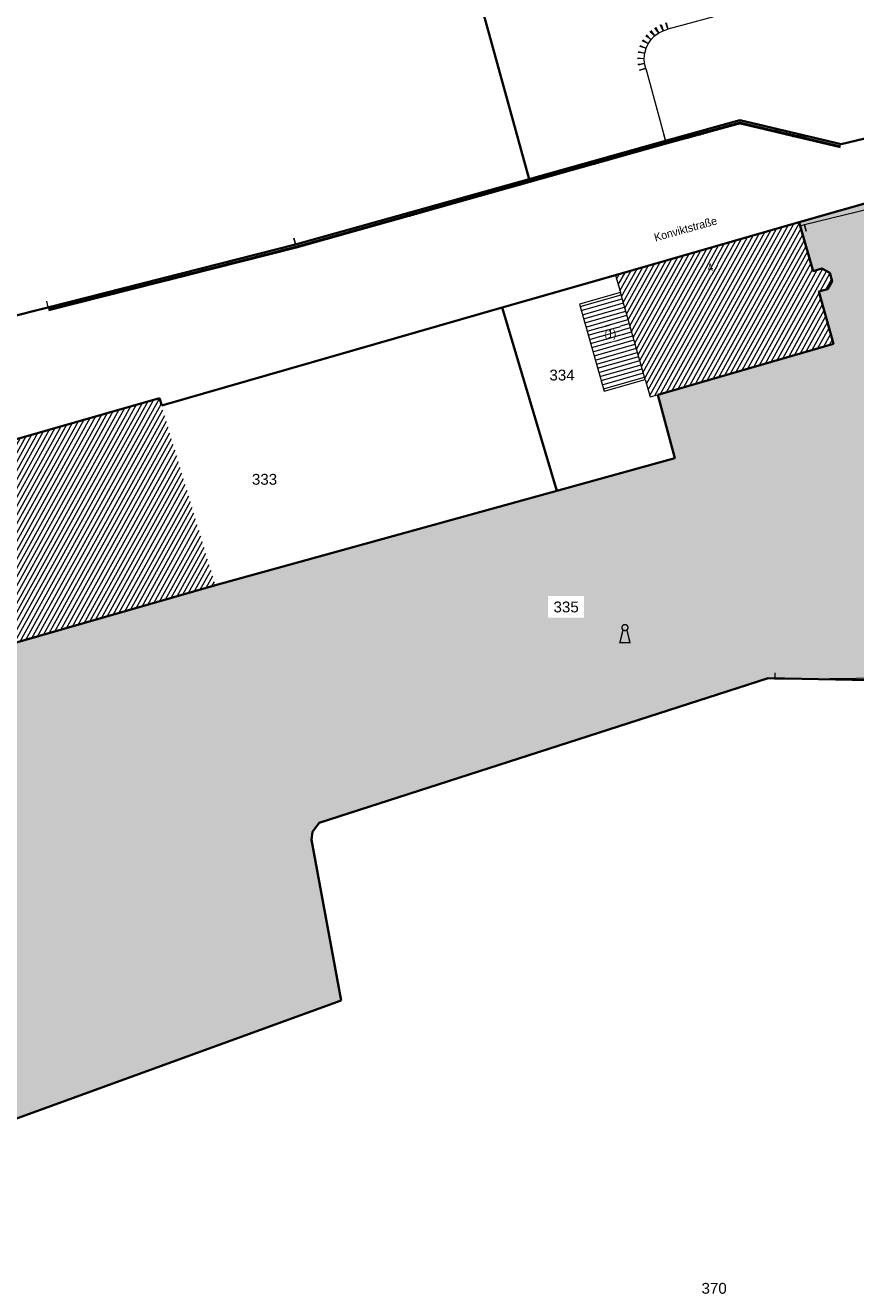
# Model space of a CAD drawing. Header units: metres. Extents: x 32365810 to 32367010, y 5620411 to 5622366.
# Tile 170 of 198: x 32366367 to 32366440, y 5621969 to 5622080. Entities that reach past the tile are written whole.
import ezdxf

# ---------------------------------------------------------------- set-up
doc = ezdxf.new("R2010")
doc.units = ezdxf.units.M
for name, pattern in [('1600.1047', [0]), ('1600.1330', [0]), ('1600.2013', [0, 0]), ('1600.2028', [0]), ('1600.2505', [0]), ('1600.25101', [0]), ('1600.25102', [0])]:
    doc.linetypes.add(name, pattern=pattern)
doc.layers.get('0').update_dxf_attribs({"color": 1, "linetype": 'CONTINUOUS'})
for name, color, linetype in [('Ebene 32', 7, 'CONTINUOUS'), ('Flurstücke_Grenzpunkte', 11, 'CONTINUOUS'), ('Gebäude', 31, 'CONTINUOUS'), ('Lagebezeichnungen', 12, 'CONTINUOUS'), ('Siedlungsflächen - Bauwerke u. Einrichtungen', 51, 'CONTINUOUS')]:
    doc.layers.add(name, color=color, linetype=linetype)
doc.styles.add('Flurstücksnummer - K 10 700', font='Arial.ttf')
doc.styles.add('Hausnummern NRW', font='Arial.ttf', dxfattribs={"width": 0.85})
doc.styles.add('Straßename', font='Arial.ttf', dxfattribs={"width": 0.95})

# ---------------------------------------------------------------- blocks, each defined once
blk = doc.blocks.new('Denkmal. Denkstein. Standbild', base_point=(0, -0.463922))
at = {"color": 7, "const_width": 0.07216}
blk.add_lwpolyline([(-0.100413, 0.191548), (-0.257734, -0.46392), (0.257734, -0.46392), (0.100413, 0.191548)], dxfattribs=at)
blk.add_lwpolyline([(0, 0.46392, -0.577350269), (0.133922, 0.23196, -0.577350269), (-0.133922, 0.23196, -0.577350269)], format="xyb", close=True, dxfattribs=at)
blk = doc.blocks.new('Flurgrenze_ Begleitsignatur')
at = {"color": 0, "lineweight": -2}
for p, q in [((-0.29, 0), (-0.12, 0)), ((0.12, 0), (0.29, 0))]:
    blk.add_line(p, q, dxfattribs=at)
for p in [(-0.06, 0), (0, 0), (0.06, 0)]:
    blk.add_point(p, dxfattribs=at)
blk = doc.blocks.new('O239')
at = {"layer": 'Flurstücke_Grenzpunkte', "color": 251, "linetype": '1600.2013', "lineweight": 50, "true_color": 0x566563}
blk.add_line((32366422.937014, 5622069.453152), (32366429.452014, 5622071.256152), dxfattribs=at)
at = {"layer": 'Flurstücke_Grenzpunkte', "color": 251, "lineweight": 50, "true_color": 0x566563, "xscale": 5, "yscale": 5, "zscale": 5, "rotation": 15.469212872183}
blk.add_blockref('Flurgrenze_ Begleitsignatur', (32366426.194514, 5622070.354652), dxfattribs=at)
blk = doc.blocks.new('O259')
at = {"layer": 'Flurstücke_Grenzpunkte', "color": 251, "linetype": '1600.2013', "lineweight": 50, "true_color": 0x566563}
blk.add_line((32366410.97372, 5622066.100348), (32366422.93772, 5622069.453348), dxfattribs=at)
at = {"layer": 'Flurstücke_Grenzpunkte', "color": 251, "lineweight": 50, "true_color": 0x566563, "xscale": 5, "yscale": 5, "zscale": 5, "rotation": 15.655923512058}
blk.add_blockref('Flurgrenze_ Begleitsignatur', (32366416.95572, 5622067.776848), dxfattribs=at)
blk = doc.blocks.new('O263')
at = {"layer": 'Flurstücke_Grenzpunkte', "color": 251, "linetype": '1600.2013', "lineweight": 50, "true_color": 0x566563}
blk.add_line((32366429.340124, 5622071.254063), (32366438.211125, 5622069.152063), dxfattribs=at)
at = {"layer": 'Flurstücke_Grenzpunkte', "color": 251, "lineweight": 50, "true_color": 0x566563, "xscale": 5, "yscale": 5, "zscale": 5, "rotation": 346.6695144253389}
blk.add_blockref('Flurgrenze_ Begleitsignatur', (32366433.775624, 5622070.203063), dxfattribs=at)
blk = doc.blocks.new('O269')
at = {"layer": 'Flurstücke_Grenzpunkte', "color": 251, "linetype": '1600.2013', "lineweight": 50, "true_color": 0x566563}
blk.add_line((32366368.762368, 5622054.842919), (32366390.477368, 5622060.355919), dxfattribs=at)
at = {"layer": 'Flurstücke_Grenzpunkte', "color": 251, "lineweight": 50, "true_color": 0x566563, "xscale": 5, "yscale": 5, "zscale": 5, "rotation": 14.24527207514}
blk.add_blockref('Flurgrenze_ Begleitsignatur', (32366379.619868, 5622057.599419), dxfattribs=at)
blk = doc.blocks.new('O391')
at = {"layer": 'Flurstücke_Grenzpunkte', "color": 251, "linetype": '1600.2013', "lineweight": 50, "true_color": 0x566563}
blk.add_line((32366390.482723, 5622060.357349), (32366410.973723, 5622066.100349), dxfattribs=at)
at = {"layer": 'Flurstücke_Grenzpunkte', "color": 251, "lineweight": 50, "true_color": 0x566563, "xscale": 5, "yscale": 5, "zscale": 5, "rotation": 15.656558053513}
blk.add_blockref('Flurgrenze_ Begleitsignatur', (32366400.728223, 5622063.228849), dxfattribs=at)
blk = doc.blocks.new('O779')
at = {"layer": 'Flurstücke_Grenzpunkte', "color": 7, "linetype": '1600.2028', "lineweight": 35}
for p, q in [((32366408.553, 5622055.054), (32366378.678, 5622046.476)), ((32366413.337, 5622038.992), (32366408.553, 5622055.054)), ((32366378.485, 5622047.119), (32366329.844, 5622033.179)), ((32366378.678, 5622046.476), (32366378.485, 5622047.119)), ((32366383.401, 5622030.701), (32366413.337, 5622038.992)), ((32366334.064, 5622016.538), (32366383.401, 5622030.701))]:
    blk.add_line(p, q, dxfattribs=at)
at = {"layer": 'Flurstücke_Grenzpunkte', "color": 7, "lineweight": 18, "insert": (32366387.7, 5622039.502), "char_height": 0.95, "attachment_point": 8, "line_spacing_factor": 0.69, "style": 'Flurstücksnummer - K 10 700', "bg_fill": 2}
blk.add_mtext('333', dxfattribs=at)
blk = doc.blocks.new('O913')
at = {"layer": 'Flurstücke_Grenzpunkte', "color": 7, "linetype": '1600.2028', "lineweight": 35}
for p, q in [((32366453.831, 5622068.058), (32366434.596, 5622062.532)), ((32366434.596, 5622062.532), (32366434.623, 5622062.436)), ((32366434.623, 5622062.436), (32366434.683, 5622062.224)), ((32366434.683, 5622062.224), (32366435.807, 5622058.254)), ((32366435.807, 5622058.254), (32366436.566, 5622058.47)), ((32366436.566, 5622058.47), (32366437.267, 5622058.087)), ((32366437.267, 5622058.087), (32366437.473, 5622057.357)), ((32366437.078, 5622056.663), (32366436.319, 5622056.448)), ((32366436.319, 5622056.448), (32366437.612, 5622051.883)), ((32366437.473, 5622057.357), (32366437.078, 5622056.663)), ((32366437.612, 5622051.883), (32366422.184, 5622047.403)), ((32366422.184, 5622047.403), (32366423.684, 5622041.857)), ((32366423.684, 5622041.857), (32366413.337, 5622038.992)), ((32366383.401, 5622030.701), (32366413.337, 5622038.992)), ((32366334.064, 5622016.538), (32366383.401, 5622030.701)), ((32366392.497, 5622009.873), (32366431.865, 5622022.55)), ((32366431.865, 5622022.55), (32366504.455, 5622021.105)), ((32366391.916, 5622009.092), (32366392.497, 5622009.873)), ((32366391.814, 5622008.373), (32366391.916, 5622009.092)), ((32366394.413, 5621994.29), (32366391.814, 5622008.373)), ((32366347.447, 5621977.223), (32366394.413, 5621994.29))]:
    blk.add_line(p, q, dxfattribs=at)
at = {"layer": 'Flurstücke_Grenzpunkte', "color": 7, "lineweight": 18, "insert": (32366414.15, 5622028.311), "char_height": 0.95, "attachment_point": 8, "line_spacing_factor": 0.69, "style": 'Flurstücksnummer - K 10 700', "bg_fill": 2}
blk.add_mtext('335', dxfattribs=at)
blk = doc.blocks.new('O1087')
at = {"layer": 'Flurstücke_Grenzpunkte', "color": 7, "linetype": '1600.2028', "lineweight": 35}
for p, q in [((32366434.596, 5622062.532), (32366418.475, 5622057.903)), ((32366434.596, 5622062.532), (32366434.623, 5622062.436)), ((32366434.623, 5622062.436), (32366434.683, 5622062.224)), ((32366434.683, 5622062.224), (32366435.807, 5622058.254)), ((32366418.475, 5622057.903), (32366408.553, 5622055.054)), ((32366435.807, 5622058.254), (32366436.566, 5622058.47)), ((32366436.566, 5622058.47), (32366437.267, 5622058.087)), ((32366437.267, 5622058.087), (32366437.473, 5622057.357)), ((32366437.078, 5622056.663), (32366436.319, 5622056.448)), ((32366436.319, 5622056.448), (32366437.612, 5622051.883)), ((32366437.473, 5622057.357), (32366437.078, 5622056.663)), ((32366413.337, 5622038.992), (32366408.553, 5622055.054)), ((32366437.612, 5622051.883), (32366422.184, 5622047.403)), ((32366422.184, 5622047.403), (32366423.684, 5622041.857)), ((32366423.684, 5622041.857), (32366413.337, 5622038.992))]:
    blk.add_line(p, q, dxfattribs=at)
at = {"layer": 'Flurstücke_Grenzpunkte', "color": 7, "lineweight": 18, "insert": (32366413.791, 5622048.643), "char_height": 0.95, "attachment_point": 8, "line_spacing_factor": 0.69, "style": 'Flurstücksnummer - K 10 700', "bg_fill": 2}
blk.add_mtext('334', dxfattribs=at)
blk = doc.blocks.new('O1523')
at = {"layer": 'Flurstücke_Grenzpunkte', "color": 7, "linetype": '1600.2028', "lineweight": 35}
for p, q in [((32366410.913, 5622066.317), (32366402.706, 5622095.941)), ((32366390.422, 5622060.574), (32366410.913, 5622066.317)), ((32366368.707, 5622055.061), (32366390.422, 5622060.574)), ((32366364.99, 5622054.117), (32366368.707, 5622055.061))]:
    blk.add_line(p, q, dxfattribs=at)
blk = doc.blocks.new('O1733')
at = {"layer": 'Flurstücke_Grenzpunkte', "color": 7, "linetype": '1600.2028', "lineweight": 35}
for p, q in [((32366392.497, 5622009.873), (32366431.865, 5622022.55)), ((32366431.865, 5622022.55), (32366504.455, 5622021.105)), ((32366391.916, 5622009.092), (32366392.497, 5622009.873)), ((32366391.814, 5622008.373), (32366391.916, 5622009.092)), ((32366394.413, 5621994.29), (32366391.814, 5622008.373)), ((32366347.447, 5621977.223), (32366394.413, 5621994.29))]:
    blk.add_line(p, q, dxfattribs=at)
at = {"layer": 'Flurstücke_Grenzpunkte', "color": 7, "lineweight": 18, "insert": (32366427.131, 5621968.574), "char_height": 0.95, "attachment_point": 8, "line_spacing_factor": 0.69, "style": 'Flurstücksnummer - K 10 700', "bg_fill": 2}
blk.add_mtext('370', dxfattribs=at)
blk = doc.blocks.new('O1884')
at = {"layer": 'Flurstücke_Grenzpunkte', "color": 7, "linetype": '1600.2028', "lineweight": 35}
for p, q in [((32366410.913, 5622066.317), (32366402.706, 5622095.941)), ((32366438.263, 5622069.371), (32366475.375, 5622078.367)), ((32366422.877, 5622069.67), (32366429.392, 5622071.473)), ((32366429.392, 5622071.473), (32366438.263, 5622069.371)), ((32366410.913, 5622066.317), (32366422.877, 5622069.67))]:
    blk.add_line(p, q, dxfattribs=at)
blk = doc.blocks.new('O1992')
at = {"layer": 'Flurstücke_Grenzpunkte', "color": 7, "linetype": '1600.2028', "lineweight": 35}
for p, q in [((32366438.263, 5622069.371), (32366475.375, 5622078.367)), ((32366422.877, 5622069.67), (32366429.392, 5622071.473)), ((32366429.392, 5622071.473), (32366438.263, 5622069.371)), ((32366410.913, 5622066.317), (32366422.877, 5622069.67)), ((32366453.831, 5622068.058), (32366434.596, 5622062.532)), ((32366390.422, 5622060.574), (32366410.913, 5622066.317)), ((32366434.596, 5622062.532), (32366418.475, 5622057.903)), ((32366368.707, 5622055.061), (32366390.422, 5622060.574)), ((32366418.475, 5622057.903), (32366408.553, 5622055.054)), ((32366364.99, 5622054.117), (32366368.707, 5622055.061)), ((32366408.553, 5622055.054), (32366378.678, 5622046.476)), ((32366378.485, 5622047.119), (32366329.844, 5622033.179)), ((32366378.678, 5622046.476), (32366378.485, 5622047.119))]:
    blk.add_line(p, q, dxfattribs=at)
blk = doc.blocks.new('Senkrechter Strich')
at = {"color": 0, "lineweight": -2}
blk.add_line((0, 0.5), (0, -0.5), dxfattribs=at)
blk = doc.blocks.new('O3471')
at = {"layer": 'Siedlungsflächen - Bauwerke u. Einrichtungen', "color": 7, "linetype": '1600.25102', "lineweight": 18}
for p, q in [((32366421.353002, 5622078.185001), (32366421.604002, 5622078.546001)), ((32366421.604002, 5622078.546001), (32366421.911002, 5622078.862001)), ((32366421.911002, 5622078.862001), (32366422.266002, 5622079.122001)), ((32366422.266002, 5622079.122001), (32366422.659002, 5622079.320001)), ((32366422.659002, 5622079.320001), (32366423.079002, 5622079.450001)), ((32366421.040002, 5622077.341001), (32366421.161002, 5622077.777001)), ((32366421.161002, 5622077.777001), (32366421.353002, 5622078.185001)), ((32366420.995002, 5622076.892001), (32366421.040002, 5622077.341001)), ((32366421.027002, 5622076.442001), (32366420.995002, 5622076.892001)), ((32366421.134002, 5622076.003001), (32366421.027002, 5622076.442001))]:
    blk.add_line(p, q, dxfattribs=at)
at = {"layer": 'Siedlungsflächen - Bauwerke u. Einrichtungen', "color": 7, "lineweight": 18, "xscale": 0.55, "yscale": 0.55, "zscale": 0.55}
for p, rotation in [((32366422.524021, 5622079.587919), 206.73973019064), ((32366422.570297, 5622079.606587), 17.198544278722), ((32366422.990297, 5622079.736587), 197.198544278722), ((32366421.357689, 5622078.71726), 235.189458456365), ((32366421.388828, 5622078.755046), 45.82765385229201), ((32366421.695828, 5622079.071046), 225.827653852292), ((32366421.733741, 5622079.104031), 36.21883835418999), ((32366422.088741, 5622079.364031), 216.21883835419), ((32366422.13102, 5622079.389919), 26.73973019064), ((32366420.750928, 5622077.421226), 74.489444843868), ((32366420.871928, 5622077.857226), 254.489444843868), ((32366420.889556, 5622077.90474), 64.798877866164), ((32366421.081556, 5622078.31274), 244.798877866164), ((32366421.106689, 5622078.35626), 55.189458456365), ((32366420.695758, 5622076.870721), 274.0675216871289), ((32366420.696497, 5622076.921918), 84.276771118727), ((32366420.727758, 5622076.420721), 94.067521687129), ((32366420.741497, 5622077.370918), 264.276771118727), ((32366420.735535, 5622076.37096), 283.697953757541), ((32366420.842535, 5622075.93196), 103.697953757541)]:
    blk.add_blockref('Senkrechter Strich', p, dxfattribs=dict(at, rotation=rotation))
blk = doc.blocks.new('O3490')
at = {"layer": 'Siedlungsflächen - Bauwerke u. Einrichtungen', "color": 7, "linetype": '1600.25101', "lineweight": 18}
for p, q in [((32366421.134002, 5622076.003001), (32366422.877002, 5622069.670001)), ((32366422.877002, 5622069.670001), (32366410.913002, 5622066.317001)), ((32366410.913002, 5622066.317001), (32366390.422002, 5622060.574001)), ((32366390.422002, 5622060.574001), (32366368.707001, 5622055.061001))]:
    blk.add_line(p, q, dxfattribs=at)
at = {"layer": 'Siedlungsflächen - Bauwerke u. Einrichtungen', "color": 7, "lineweight": 18, "xscale": 0.55, "yscale": 0.55, "zscale": 0.55}
for p, rotation in [((32366420.844757, 5622075.923393), 285.388235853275), ((32366422.587757, 5622069.590393), 105.388235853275), ((32366422.796044, 5622069.958871), 195.655923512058), ((32366410.832041, 5622066.60587), 195.656558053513), ((32366410.832044, 5622066.605871), 15.655923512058), ((32366390.341041, 5622060.86287), 15.656558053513), ((32366390.34818, 5622060.864776), 194.24527207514), ((32366368.633179, 5622055.351776), 14.24527207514)]:
    blk.add_blockref('Senkrechter Strich', p, dxfattribs=dict(at, rotation=rotation))
blk = doc.blocks.new('O3532')
at = {"layer": 'Siedlungsflächen - Bauwerke u. Einrichtungen', "color": 7, "linetype": '1600.25101', "lineweight": 18}
blk.add_line((32366457.813002, 5622022.753001), (32366432.466002, 5622022.453001), dxfattribs=at)
at = {"layer": 'Siedlungsflächen - Bauwerke u. Einrichtungen', "color": 7, "lineweight": 18, "xscale": 0.55, "yscale": 0.55, "zscale": 0.55}
for p, rotation in [((32366457.809452, 5622023.05298), 180.678105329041), ((32366432.462452, 5622022.75298), 0.678105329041)]:
    blk.add_blockref('Senkrechter Strich', p, dxfattribs=dict(at, rotation=rotation))
blk = doc.blocks.new('O3542')
at = {"layer": 'Siedlungsflächen - Bauwerke u. Einrichtungen', "color": 7, "linetype": '1600.25101', "lineweight": 18}
for p, q in [((32366435.064002, 5622062.318001), (32366442.751002, 5622064.207001)), ((32366442.751002, 5622064.207001), (32366466.758003, 5622064.678001)), ((32366466.758003, 5622064.678001), (32366466.530002, 5622060.091001)), ((32366434.683002, 5622062.224001), (32366435.064002, 5622062.318001)), ((32366466.530002, 5622060.091001), (32366473.054003, 5622059.314001))]:
    blk.add_line(p, q, dxfattribs=at)
at = {"layer": 'Siedlungsflächen - Bauwerke u. Einrichtungen', "color": 7, "lineweight": 18, "xscale": 0.55, "yscale": 0.55, "zscale": 0.55}
for p, rotation in [((32366442.756887, 5622063.907059), 1.123957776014), ((32366442.822594, 5622063.915668), 193.806268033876), ((32366466.458372, 5622064.692894), 267.154415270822), ((32366466.763887, 5622064.378059), 181.123957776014), ((32366434.754863, 5622061.932735), 13.859188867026), ((32366435.135594, 5622062.026668), 13.806268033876), ((32366435.135863, 5622062.026735), 193.859188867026), ((32366466.230372, 5622060.105894), 87.154415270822), ((32366466.494524, 5622059.793106), 353.208139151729), ((32366473.018524, 5622059.016106), 173.208139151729)]:
    blk.add_blockref('Senkrechter Strich', p, dxfattribs=dict(at, rotation=rotation))
blk = doc.blocks.new('O3544')
at = {"layer": 'Siedlungsflächen - Bauwerke u. Einrichtungen', "color": 7, "linetype": '1600.25101', "lineweight": 18}
blk.add_line((32366428.700002, 5622080.991001), (32366423.079002, 5622079.450001), dxfattribs=at)
at = {"layer": 'Siedlungsflächen - Bauwerke u. Einrichtungen', "color": 7, "lineweight": 18, "xscale": 0.55, "yscale": 0.55, "zscale": 0.55}
for p, rotation in [((32366428.620684, 5622081.280325), 195.330990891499), ((32366422.999684, 5622079.739325), 15.330990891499)]:
    blk.add_blockref('Senkrechter Strich', p, dxfattribs=dict(at, rotation=rotation))
blk = doc.blocks.new('O3526')
at = {"layer": 'Siedlungsflächen - Bauwerke u. Einrichtungen', "color": 253, "linetype": '1600.1330', "lineweight": 18, "true_color": 0x999999}
for p, q in [((32366453.831, 5622068.058), (32366434.596, 5622062.532)), ((32366434.596, 5622062.532), (32366434.623, 5622062.436)), ((32366434.623, 5622062.436), (32366434.683, 5622062.224)), ((32366434.683, 5622062.224), (32366435.807, 5622058.254)), ((32366435.807, 5622058.254), (32366436.566, 5622058.47)), ((32366436.566, 5622058.47), (32366437.267, 5622058.087)), ((32366437.267, 5622058.087), (32366437.473, 5622057.357)), ((32366437.078, 5622056.663), (32366436.319, 5622056.448)), ((32366436.319, 5622056.448), (32366437.612, 5622051.883)), ((32366437.473, 5622057.357), (32366437.078, 5622056.663)), ((32366437.612, 5622051.883), (32366422.184, 5622047.403)), ((32366422.184, 5622047.403), (32366423.684, 5622041.857)), ((32366423.684, 5622041.857), (32366413.337, 5622038.992)), ((32366413.337, 5622038.992), (32366383.401, 5622030.701)), ((32366383.401, 5622030.701), (32366334.064, 5622016.538)), ((32366392.497, 5622009.873), (32366431.865, 5622022.55)), ((32366431.865, 5622022.55), (32366504.455, 5622021.105)), ((32366391.916, 5622009.092), (32366392.497, 5622009.873)), ((32366391.814, 5622008.373), (32366391.916, 5622009.092)), ((32366394.413, 5621994.29), (32366391.814, 5622008.373)), ((32366347.447, 5621977.223), (32366394.413, 5621994.29))]:
    blk.add_line(p, q, dxfattribs=at)
blk = doc.blocks.new('O2207')
at = {"layer": 'Gebäude', "color": 7, "linetype": '1600.2505', "lineweight": 18}
for p, q in [((32366418.911, 5622056.377), (32366415.31, 5622055.353)), ((32366421.094, 5622048.748), (32366418.911, 5622056.377)), ((32366415.31, 5622055.353), (32366417.478, 5622047.72)), ((32366417.478, 5622047.72), (32366421.094, 5622048.748))]:
    blk.add_line(p, q, dxfattribs=at)
at = {"layer": 'Ebene 32', "color": 7, "lineweight": 18, "insert": (32366418.032, 5622052.191), "char_height": 0.7, "attachment_point": 8, "line_spacing_factor": 0.69, "style": 'Hausnummern NRW', "bg_fill": 2}
blk.add_mtext('(1)', dxfattribs=at)
blk = doc.blocks.new('O2473')
at = {"layer": 'Gebäude', "color": 7, "linetype": '1600.2505', "lineweight": 18}
for p, q in [((32366434.596, 5622062.532), (32366418.475, 5622057.903)), ((32366434.623, 5622062.436), (32366434.596, 5622062.532)), ((32366434.683, 5622062.224), (32366434.623, 5622062.436)), ((32366435.807, 5622058.254), (32366434.683, 5622062.224)), ((32366418.475, 5622057.903), (32366418.911, 5622056.377)), ((32366436.566, 5622058.47), (32366435.807, 5622058.254)), ((32366437.267, 5622058.087), (32366436.566, 5622058.47)), ((32366437.473, 5622057.357), (32366437.267, 5622058.087)), ((32366421.094, 5622048.748), (32366418.911, 5622056.377)), ((32366436.319, 5622056.448), (32366437.078, 5622056.663)), ((32366437.612, 5622051.883), (32366436.319, 5622056.448)), ((32366437.078, 5622056.663), (32366437.473, 5622057.357)), ((32366422.184, 5622047.403), (32366437.612, 5622051.883)), ((32366421.094, 5622048.748), (32366421.533, 5622047.213)), ((32366421.533, 5622047.213), (32366422.184, 5622047.403))]:
    blk.add_line(p, q, dxfattribs=at)
at = {"layer": 'Lagebezeichnungen', "color": 7, "lineweight": 18, "insert": (32366426.882, 5622058.235), "char_height": 0.7, "attachment_point": 8, "rotation": 16.02418, "line_spacing_factor": 0.69, "style": 'Hausnummern NRW', "bg_fill": 2}
blk.add_mtext('4', dxfattribs=at)
blk = doc.blocks.new('*X1099')
at = {"color": 253, "linetype": '1600.1047', "lineweight": 18, "true_color": 0xb2b2b2}
for p, q in [((32366415.370297, 5622055.140718), (32366418.970013, 5622056.170773)), ((32366415.472755, 5622054.779986), (32366419.073177, 5622055.810243)), ((32366415.575214, 5622054.419254), (32366419.176341, 5622055.449712)), ((32366415.677673, 5622054.058521), (32366419.279505, 5622055.089182)), ((32366415.780131, 5622053.697789), (32366419.382669, 5622054.728652)), ((32366415.88259, 5622053.337057), (32366419.485833, 5622054.368121)), ((32366415.985049, 5622052.976325), (32366419.588997, 5622054.007591)), ((32366416.087508, 5622052.615593), (32366419.692161, 5622053.64706)), ((32366416.189966, 5622052.25486), (32366419.795325, 5622053.28653)), ((32366416.292425, 5622051.894128), (32366419.898489, 5622052.925999)), ((32366416.394884, 5622051.533396), (32366420.001653, 5622052.565469)), ((32366416.497343, 5622051.172664), (32366420.104817, 5622052.204939)), ((32366416.599801, 5622050.811931), (32366420.207981, 5622051.844408)), ((32366416.70226, 5622050.451199), (32366420.311145, 5622051.483878)), ((32366416.804719, 5622050.090467), (32366420.414309, 5622051.123347)), ((32366416.907178, 5622049.729735), (32366420.517473, 5622050.762817)), ((32366417.009636, 5622049.369002), (32366420.620637, 5622050.402286)), ((32366417.112095, 5622049.00827), (32366420.723801, 5622050.041756)), ((32366417.214554, 5622048.647538), (32366420.826965, 5622049.681225)), ((32366417.317012, 5622048.286806), (32366420.930128, 5622049.320695)), ((32366417.419471, 5622047.926073), (32366421.033292, 5622048.960165))]:
    blk.add_line(p, q, dxfattribs=at)
blk = doc.blocks.new('*X1176')
at = {"color": 253, "linetype": '1600.1047', "lineweight": 18, "true_color": 0xb2b2b2}
for p, q in [((32366424.989516, 5622048.217669), (32366432.599749, 5622061.958795)), ((32366425.500338, 5622048.366002), (32366433.109481, 5622062.10516)), ((32366426.011159, 5622048.514335), (32366433.619212, 5622062.251524)), ((32366426.521981, 5622048.662668), (32366434.128944, 5622062.397889)), ((32366427.032803, 5622048.811001), (32366434.608089, 5622062.489027)), ((32366427.543624, 5622048.959334), (32366434.753019, 5622061.976701)), ((32366421.352766, 5622047.843211), (32366428.521896, 5622060.787876)), ((32366421.498746, 5622047.332781), (32366429.031628, 5622060.934241)), ((32366421.924333, 5622047.327214), (32366429.541359, 5622061.080606)), ((32366422.435408, 5622047.476004), (32366430.051091, 5622061.22697)), ((32366422.94623, 5622047.624337), (32366430.560823, 5622061.373335)), ((32366423.457051, 5622047.77267), (32366431.070554, 5622061.5197)), ((32366423.967873, 5622047.921003), (32366431.580286, 5622061.666065)), ((32366424.478695, 5622048.069336), (32366432.090017, 5622061.81243)), ((32366428.054446, 5622049.107667), (32366434.898029, 5622061.464521)), ((32366428.565267, 5622049.256), (32366435.043039, 5622060.95234)), ((32366420.330642, 5622051.415739), (32366424.953775, 5622059.763322)), ((32366420.476673, 5622050.905401), (32366425.463507, 5622059.909687)), ((32366420.622703, 5622050.395063), (32366425.973238, 5622060.056052)), ((32366420.768734, 5622049.884726), (32366426.48297, 5622060.202417)), ((32366420.914765, 5622049.374388), (32366426.992701, 5622060.348781)), ((32366421.060795, 5622048.86405), (32366427.502433, 5622060.495146)), ((32366421.206786, 5622048.353641), (32366428.012165, 5622060.641511)), ((32366429.076089, 5622049.404333), (32366435.188049, 5622060.44016)), ((32366429.58691, 5622049.552666), (32366435.33306, 5622059.92798)), ((32366419.162397, 5622055.498442), (32366420.875922, 5622058.592403)), ((32366419.308428, 5622054.988104), (32366421.385654, 5622058.738768)), ((32366419.454458, 5622054.477767), (32366421.895385, 5622058.885133)), ((32366419.600489, 5622053.967429), (32366422.405117, 5622059.031498)), ((32366419.74652, 5622053.457091), (32366422.914849, 5622059.177863)), ((32366419.89255, 5622052.946753), (32366423.42458, 5622059.324228)), ((32366420.038581, 5622052.436415), (32366423.934312, 5622059.470592)), ((32366420.184611, 5622051.926077), (32366424.444043, 5622059.616957)), ((32366430.097732, 5622049.700999), (32366435.47807, 5622059.415799)), ((32366430.608554, 5622049.849332), (32366435.62308, 5622058.903619)), ((32366418.578605, 5622057.54039), (32366418.836996, 5622058.006944)), ((32366418.724491, 5622057.029791), (32366419.346727, 5622058.153309)), ((32366418.870376, 5622056.519191), (32366419.856459, 5622058.299674)), ((32366419.016366, 5622056.00878), (32366420.366191, 5622058.446039)), ((32366431.119375, 5622049.997665), (32366435.76809, 5622058.391439)), ((32366431.630197, 5622050.145997), (32366436.179326, 5622058.359959)), ((32366432.141018, 5622050.29433), (32366436.645029, 5622058.426824)), ((32366432.65184, 5622050.442663), (32366436.974119, 5622058.247021)), ((32366436.42271, 5622056.477378), (32366437.282922, 5622058.030587)), ((32366436.931145, 5622056.621401), (32366437.427616, 5622057.517835)), ((32366433.162662, 5622050.590996), (32366436.348589, 5622056.343544)), ((32366433.673483, 5622050.739329), (32366436.493639, 5622055.831436)), ((32366434.184305, 5622050.887662), (32366436.63869, 5622055.319328)), ((32366434.695126, 5622051.035995), (32366436.78374, 5622054.807221)), ((32366435.205948, 5622051.184328), (32366436.928791, 5622054.295113)), ((32366435.71677, 5622051.332661), (32366437.073841, 5622053.783005)), ((32366436.227591, 5622051.480994), (32366437.218892, 5622053.270898)), ((32366436.738413, 5622051.629327), (32366437.363942, 5622052.75879)), ((32366437.249234, 5622051.77766), (32366437.508992, 5622052.246682))]:
    blk.add_line(p, q, dxfattribs=at)
blk = doc.blocks.new('*X1238')
at = {"color": 253, "linetype": '1600.1047', "lineweight": 18, "true_color": 0xb2b2b2}
for p, q in [((32366364.222141, 5622025.195392), (32366375.966186, 5622046.397134)), ((32366364.731883, 5622025.341722), (32366376.475767, 5622046.543175)), ((32366365.241624, 5622025.488052), (32366376.985349, 5622046.689216)), ((32366365.751366, 5622025.634381), (32366377.49493, 5622046.835257)), ((32366366.261108, 5622025.780711), (32366378.004512, 5622046.981297)), ((32366366.770849, 5622025.927041), (32366378.493603, 5622047.090345)), ((32366367.280591, 5622026.073371), (32366378.64426, 5622046.588414)), ((32366360.653949, 5622024.171084), (32366372.399115, 5622045.374849)), ((32366361.163691, 5622024.317414), (32366372.908696, 5622045.52089)), ((32366361.673433, 5622024.463743), (32366373.418278, 5622045.666931)), ((32366362.183174, 5622024.610073), (32366373.92786, 5622045.812972)), ((32366362.692916, 5622024.756403), (32366374.437441, 5622045.959012)), ((32366363.202658, 5622024.902733), (32366374.947023, 5622046.105053)), ((32366363.712399, 5622025.049062), (32366375.456604, 5622046.251094)), ((32366367.790333, 5622026.2197), (32366378.794726, 5622046.086136)), ((32366368.300074, 5622026.36603), (32366378.945137, 5622045.583759)), ((32366356.576016, 5622023.000446), (32366368.322462, 5622044.206523)), ((32366357.085758, 5622023.146776), (32366368.832044, 5622044.352564)), ((32366357.595499, 5622023.293105), (32366369.341625, 5622044.498605)), ((32366358.105241, 5622023.439435), (32366369.851207, 5622044.644646)), ((32366358.614983, 5622023.585765), (32366370.360789, 5622044.790686)), ((32366359.124724, 5622023.732095), (32366370.87037, 5622044.936727)), ((32366359.634466, 5622023.878424), (32366371.379952, 5622045.082768)), ((32366360.144208, 5622024.024754), (32366371.889533, 5622045.228809)), ((32366368.809816, 5622026.51236), (32366379.095547, 5622045.081382)), ((32366369.319558, 5622026.65869), (32366379.245958, 5622044.579005)), ((32366352.498083, 5622021.829808), (32366364.24581, 5622043.038198)), ((32366353.007824, 5622021.976137), (32366364.755391, 5622043.184238)), ((32366353.517566, 5622022.122467), (32366365.264973, 5622043.330279)), ((32366354.027308, 5622022.268797), (32366365.774554, 5622043.47632)), ((32366354.537049, 5622022.415127), (32366366.284136, 5622043.622361)), ((32366355.046791, 5622022.561456), (32366366.793718, 5622043.768401)), ((32366355.556533, 5622022.707786), (32366367.303299, 5622043.914442)), ((32366356.066274, 5622022.854116), (32366367.812881, 5622044.060483)), ((32366369.829299, 5622026.805019), (32366379.396369, 5622044.076627)), ((32366370.339041, 5622026.951349), (32366379.546779, 5622043.57425)), ((32366370.848783, 5622027.097679), (32366379.69719, 5622043.071873)), ((32366348.929891, 5622020.805499), (32366360.678739, 5622042.015913)), ((32366349.439633, 5622020.951829), (32366361.18832, 5622042.161953)), ((32366349.949374, 5622021.098159), (32366361.697902, 5622042.307994)), ((32366350.459116, 5622021.244489), (32366362.207483, 5622042.454035)), ((32366350.968858, 5622021.390818), (32366362.717065, 5622042.600075)), ((32366351.478599, 5622021.537148), (32366363.226647, 5622042.746116)), ((32366351.988341, 5622021.683478), (32366363.736228, 5622042.892157)), ((32366371.358524, 5622027.244009), (32366379.8476, 5622042.569496)), ((32366371.868266, 5622027.390339), (32366379.998011, 5622042.067118)), ((32366344.851957, 5622019.634861), (32366356.602086, 5622040.847587)), ((32366345.361699, 5622019.781191), (32366357.111668, 5622040.993627)), ((32366345.871441, 5622019.927521), (32366357.621249, 5622041.139668)), ((32366346.381183, 5622020.073851), (32366358.130831, 5622041.285709)), ((32366346.890924, 5622020.22018), (32366358.640412, 5622041.43175)), ((32366347.400666, 5622020.36651), (32366359.149994, 5622041.57779)), ((32366347.910408, 5622020.51284), (32366359.659576, 5622041.723831)), ((32366348.420149, 5622020.65917), (32366360.169157, 5622041.869872)), ((32366372.378008, 5622027.536668), (32366380.148422, 5622041.564741)), ((32366372.887749, 5622027.682998), (32366380.298832, 5622041.062364)), ((32366341.283766, 5622018.610553), (32366353.035015, 5622039.825302)), ((32366341.793507, 5622018.756883), (32366353.544597, 5622039.971342)), ((32366342.303249, 5622018.903213), (32366354.054178, 5622040.117383)), ((32366342.812991, 5622019.049542), (32366354.56376, 5622040.263424)), ((32366343.322732, 5622019.195872), (32366355.073341, 5622040.409465)), ((32366343.832474, 5622019.342202), (32366355.582923, 5622040.555505)), ((32366344.342216, 5622019.488532), (32366356.092505, 5622040.701546)), ((32366373.397491, 5622027.829328), (32366380.449243, 5622040.559987)), ((32366373.907233, 5622027.975658), (32366380.599654, 5622040.057609)), ((32366337.205832, 5622017.439915), (32366348.958363, 5622038.656976)), ((32366337.715574, 5622017.586245), (32366349.467944, 5622038.803016)), ((32366338.225316, 5622017.732574), (32366349.977526, 5622038.949057)), ((32366338.735057, 5622017.878904), (32366350.487107, 5622039.095098)), ((32366339.244799, 5622018.025234), (32366350.996689, 5622039.241139)), ((32366339.754541, 5622018.171564), (32366351.50627, 5622039.387179)), ((32366340.264282, 5622018.317893), (32366352.015852, 5622039.53322)), ((32366340.774024, 5622018.464223), (32366352.525434, 5622039.679261)), ((32366374.416974, 5622028.121987), (32366380.750064, 5622039.555232)), ((32366374.926716, 5622028.268317), (32366380.900475, 5622039.052855)), ((32366332.359835, 5622014.108761), (32366345.391292, 5622037.634691)), ((32366334.147382, 5622016.561936), (32366345.900873, 5622037.780731)), ((32366334.657124, 5622016.708266), (32366346.410455, 5622037.926772)), ((32366335.166866, 5622016.854596), (32366346.920036, 5622038.072813)), ((32366335.676607, 5622017.000926), (32366347.429618, 5622038.218854)), ((32366336.186349, 5622017.147255), (32366347.939199, 5622038.364894)), ((32366336.696091, 5622017.293585), (32366348.448781, 5622038.510935)), ((32366375.436458, 5622028.414647), (32366381.050886, 5622038.550478)), ((32366375.946199, 5622028.560977), (32366381.201296, 5622038.048101)), ((32366376.455941, 5622028.707306), (32366381.351707, 5622037.545723)), ((32366328.992403, 5622014.220803), (32366341.314639, 5622036.466365)), ((32366329.503272, 5622014.369169), (32366341.824221, 5622036.612406)), ((32366330.015041, 5622014.519158), (32366342.333802, 5622036.758446)), ((32366330.526956, 5622014.669412), (32366342.843384, 5622036.904487)), ((32366331.038872, 5622014.819666), (32366343.352965, 5622037.050528)), ((32366331.550089, 5622014.96866), (32366343.862547, 5622037.196568)), ((32366331.978641, 5622014.968416), (32366344.372128, 5622037.342609)), ((32366332.21319, 5622014.617935), (32366344.88171, 5622037.48865)), ((32366376.965683, 5622028.853636), (32366381.502117, 5622037.043346)), ((32366377.475424, 5622028.999966), (32366381.652528, 5622036.540969)), ((32366326.215256, 5622015.398498), (32366337.237986, 5622035.298039)), ((32366326.365778, 5622014.896322), (32366337.747568, 5622035.44408)), ((32366326.5163, 5622014.394146), (32366338.25715, 5622035.59012)), ((32366326.666822, 5622013.89197), (32366338.766731, 5622035.736161)), ((32366326.868453, 5622013.482062), (32366339.276313, 5622035.882202)), ((32366327.0248, 5622012.990402), (32366339.785894, 5622036.028243)), ((32366327.171489, 5622012.481306), (32366340.295476, 5622036.174283)), ((32366327.47225, 5622012.250359), (32366340.805057, 5622036.320324)), ((32366377.985166, 5622029.146296), (32366381.802939, 5622036.038592)), ((32366378.494908, 5622029.292625), (32366381.953349, 5622035.536214)), ((32366325.161601, 5622018.913731), (32366333.670915, 5622034.275754)), ((32366325.312123, 5622018.411555), (32366334.180497, 5622034.421795)), ((32366325.462645, 5622017.909378), (32366334.690079, 5622034.567835)), ((32366325.613167, 5622017.407202), (32366335.19966, 5622034.713876)), ((32366325.763689, 5622016.905026), (32366335.709242, 5622034.859917)), ((32366325.914211, 5622016.40285), (32366336.218823, 5622035.005958)), ((32366326.064734, 5622015.900674), (32366336.728405, 5622035.151998)), ((32366379.004649, 5622029.438955), (32366382.10376, 5622035.033837)), ((32366379.514391, 5622029.585285), (32366382.254171, 5622034.53146)), ((32366322.452204, 5622027.952899), (32366325.30237, 5622033.098357)), ((32366322.602726, 5622027.450723), (32366325.811043, 5622033.242757)), ((32366322.753248, 5622026.948547), (32366326.319862, 5622033.387422)), ((32366322.90377, 5622026.446371), (32366326.971541, 5622033.789993)), ((32366323.054292, 5622025.944195), (32366327.478781, 5622033.931807)), ((32366323.204814, 5622025.442019), (32366327.874274, 5622033.871882)), ((32366323.355336, 5622024.939843), (32366328.294695, 5622033.856959)), ((32366323.505858, 5622024.437667), (32366328.678612, 5622033.776135)), ((32366323.65638, 5622023.935491), (32366328.995031, 5622033.573457)), ((32366323.806902, 5622023.433315), (32366329.18193, 5622033.136953)), ((32366323.957424, 5622022.931139), (32366329.594445, 5622033.107758)), ((32366324.107946, 5622022.428963), (32366330.103844, 5622033.253469)), ((32366324.258469, 5622021.926787), (32366330.613426, 5622033.399509)), ((32366324.408991, 5622021.424611), (32366331.123008, 5622033.54555)), ((32366324.559513, 5622020.922435), (32366331.632589, 5622033.691591)), ((32366324.710035, 5622020.420259), (32366332.142171, 5622033.837632)), ((32366324.860557, 5622019.918083), (32366332.651752, 5622033.983672)), ((32366325.011079, 5622019.415907), (32366333.161334, 5622034.129713)), ((32366326.336351, 5622033.41719), (32366326.416466, 5622033.561823)), ((32366380.024133, 5622029.731615), (32366382.404581, 5622034.029083)), ((32366380.533874, 5622029.877944), (32366382.554992, 5622033.526705)), ((32366321.248027, 5622031.970307), (32366321.471157, 5622032.373128)), ((32366321.398549, 5622031.468131), (32366321.978877, 5622032.515809)), ((32366321.549071, 5622030.965955), (32366322.39821, 5622032.498921)), ((32366321.699593, 5622030.463779), (32366322.875174, 5622032.586077)), ((32366321.850115, 5622029.961603), (32366323.267711, 5622032.520815)), ((32366322.000637, 5622029.459427), (32366323.776709, 5622032.665802)), ((32366322.151159, 5622028.957251), (32366324.285394, 5622032.810225)), ((32366322.301681, 5622028.455075), (32366324.793882, 5622032.954291)), ((32366381.043616, 5622030.024274), (32366382.705402, 5622033.024328)), ((32366381.553358, 5622030.170604), (32366382.855813, 5622032.521951)), ((32366382.063099, 5622030.316934), (32366383.006224, 5622032.019574)), ((32366382.572841, 5622030.463263), (32366383.156634, 5622031.517196)), ((32366383.082583, 5622030.609593), (32366383.307045, 5622031.014819)), ((32366332.574593, 5622013.72255), (32366334.08859, 5622016.455798)), ((32366333.084716, 5622013.869569), (32366333.921216, 5622015.379718)), ((32366333.99758, 5622015.517579), (32366334.238916, 5622015.953267)), ((32366333.594839, 5622014.016587), (32366334.067954, 5622014.87071)), ((32366334.104963, 5622014.163606), (32366334.214692, 5622014.361702)), ((32366327.982427, 5622012.397476), (32366328.732513, 5622013.751619)), ((32366328.492605, 5622012.544593), (32366328.879128, 5622013.242389)), ((32366328.910165, 5622014.072338), (32366328.931457, 5622014.110776)), ((32366329.002783, 5622012.69171), (32366329.025742, 5622012.733158))]:
    blk.add_line(p, q, dxfattribs=at)

msp = doc.modelspace()

# ---------------------------------------------------------------- hatches: boundary and pattern name
at = {"layer": 'Siedlungsflächen - Bauwerke u. Einrichtungen', "true_color": 0xffffff}
msp.add_hatch(color=7, dxfattribs=at).paths.add_polyline_path([(32366454.353002, 5622064.240001), (32366467.011002, 5622064.611001), (32366466.530002, 5622060.091001), (32366480.546003, 5622057.974001), (32366482.410003, 5622052.124001), (32366496.320003, 5622057.833001), (32366499.123003, 5622048.745001), (32366499.368003, 5622046.469001), (32366501.802003, 5622033.577001), (32366503.749003, 5622022.976001), (32366503.876003, 5622022.973001), (32366503.994003, 5622022.926001), (32366504.086003, 5622022.839001), (32366504.142003, 5622022.725001), (32366504.455003, 5622021.105001), (32366431.865002, 5622022.550001), (32366392.497002, 5622009.873001), (32366391.916002, 5622009.092001), (32366391.814002, 5622008.373001), (32366394.413002, 5621994.290001), (32366347.447001, 5621977.223), (32366334.721001, 5622014.342), (32366334.341001, 5622015.612), (32366334.064001, 5622016.538), (32366383.401002, 5622030.701001), (32366413.337002, 5622038.992001), (32366423.684002, 5622041.857001), (32366422.184002, 5622047.403001), (32366437.612002, 5622051.883001), (32366436.319002, 5622056.448001), (32366437.078002, 5622056.663001), (32366437.473002, 5622057.357001), (32366437.267002, 5622058.087001), (32366436.566002, 5622058.470001), (32366435.807002, 5622058.254001), (32366434.683002, 5622062.224001), (32366434.623002, 5622062.436001), (32366434.596002, 5622062.532001), (32366453.831002, 5622068.058001)], flags=0)

# ---------------------------------------------------------------- block references
at = {"layer": 'Flurstücke_Grenzpunkte', "color": 7, "true_color": 0xffffff}
for name in ['O239', 'O263', 'O259', 'O391', 'O269']:
    msp.add_blockref(name, (0, 0), dxfattribs=at)
at = {"layer": 'Siedlungsflächen - Bauwerke u. Einrichtungen', "color": 7, "lineweight": 18, "xscale": 1.7, "yscale": 1.7, "zscale": 1.7}
msp.add_blockref('Denkmal. Denkstein. Standbild', (32366419.308647, 5622025.678567), dxfattribs=at)

# ---------------------------------------------------------------- next in the draw order: block references
at = {"layer": 'Flurstücke_Grenzpunkte', "color": 7, "true_color": 0xffffff}
msp.add_blockref('O779', (0, 0), dxfattribs=at)

# ---------------------------------------------------------------- next in the draw order: texts
at = {"layer": 'Lagebezeichnungen', "color": 7, "lineweight": 18, "insert": (32366427.452002, 5622062.357001), "char_height": 0.7, "attachment_point": 9, "rotation": 15.67628205, "line_spacing_factor": 0.69, "style": 'Straßename', "bg_fill": 2}
msp.add_mtext('Konviktstraße', dxfattribs=at)

# ---------------------------------------------------------------- next in the draw order: block references
at = {"layer": 'Flurstücke_Grenzpunkte', "color": 7, "true_color": 0xffffff}
msp.add_blockref('O913', (0, 0), dxfattribs=at)

# ---------------------------------------------------------------- next in the draw order: block references
for name in ['O1087', 'O1733']:
    msp.add_blockref(name, (0, 0), dxfattribs=at)

# ---------------------------------------------------------------- next in the draw order: block references
msp.add_blockref('O1523', (0, 0), dxfattribs=at)
at = {"layer": 'Siedlungsflächen - Bauwerke u. Einrichtungen', "color": 7, "true_color": 0xffffff}
msp.add_blockref('O3532', (0, 0), dxfattribs=at)

# ---------------------------------------------------------------- next in the draw order: block references
at = {"layer": 'Flurstücke_Grenzpunkte', "color": 7, "true_color": 0xffffff}
msp.add_blockref('O1884', (0, 0), dxfattribs=at)

# ---------------------------------------------------------------- next in the draw order: block references
msp.add_blockref('O1992', (0, 0), dxfattribs=at)

# ---------------------------------------------------------------- next in the draw order: block references
at = {"layer": 'Siedlungsflächen - Bauwerke u. Einrichtungen', "color": 7, "true_color": 0xffffff}
for name in ['O3544', 'O3471', 'O3490', 'O3526', 'O3542', '*X1238']:
    msp.add_blockref(name, (0, 0), dxfattribs=at)

# ---------------------------------------------------------------- next in the draw order: block references
at = {"layer": 'Gebäude', "color": 7, "true_color": 0xffffff}
msp.add_blockref('O2207', (0, 0), dxfattribs=at)

# ---------------------------------------------------------------- next in the draw order: block references
msp.add_blockref('O2473', (0, 0), dxfattribs=at)

# ---------------------------------------------------------------- next in the draw order: block references
for name in ['*X1176', '*X1099']:
    msp.add_blockref(name, (0, 0), dxfattribs=at)

doc.saveas('drawing.dxf')
